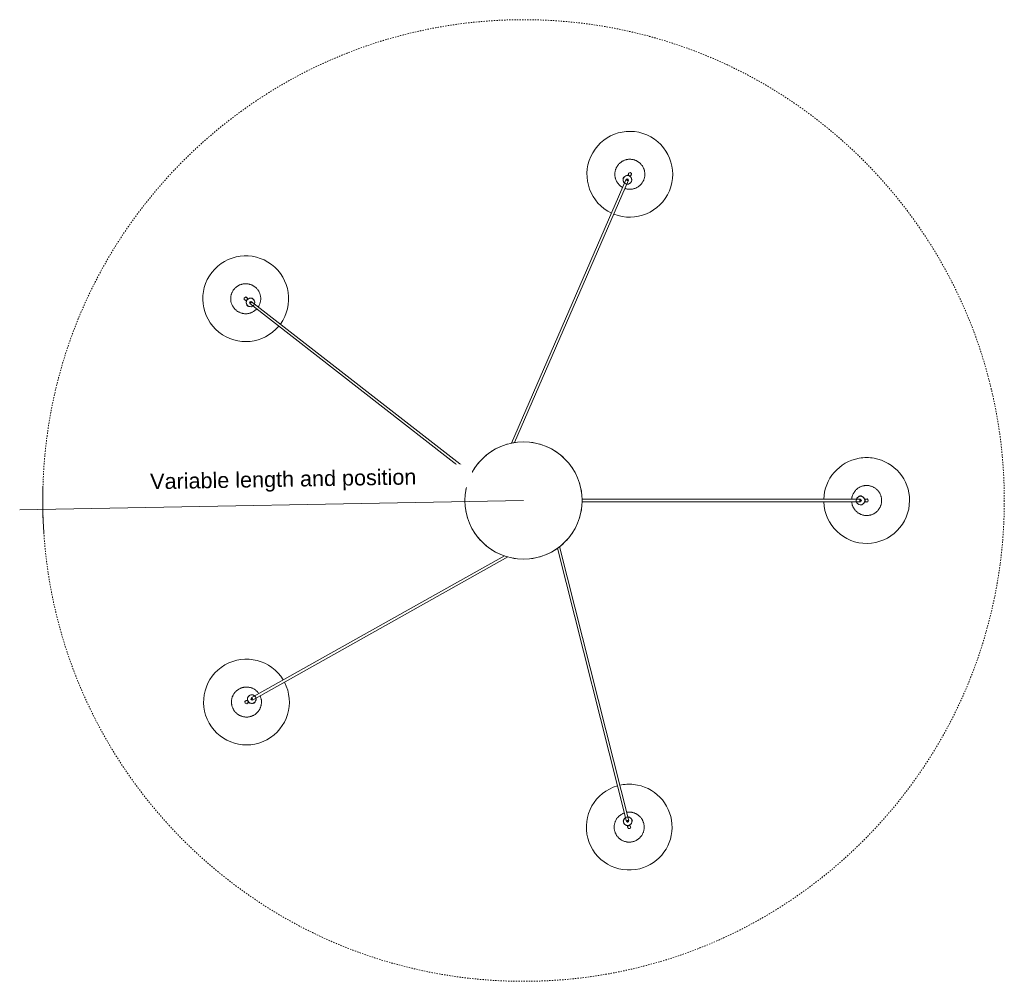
# Model space of a CAD drawing. Header units: millimetres. Extents: x 2834 to 10851, y -1001 to 7778.
# Tile 6 of 8: x 2834 to 5130, y 5473 to 7715. Entities that reach past the tile are written whole.
import ezdxf

# ---------------------------------------------------------------- set-up
doc = ezdxf.new("R2010")
doc.units = ezdxf.units.MM
doc.linetypes.add('Dash', pattern=[6, 3, -3])
doc.layers.add('A-ANNO-DIMS', color=7, linetype='Dash', lineweight=15, true_color=0xd2d2d2)
doc.layers.add('A-ANNO-DIMS-18', color=7, linetype='Continuous', lineweight=9)
doc.layers.add('E-LITE-EQPM', color=7, linetype='Continuous', lineweight=20)
doc.styles.add('Arial', font='arial.ttf', dxfattribs={"height": 36})
doc.dimstyles.new('Radial_-_3mm_Arial', dxfattribs={"dimscale": 304.8, "dimtxt": 36.729338, "dimasz": 0, "dimexe": 0.177165, "dimexo": 0, "dimgap": 0.103346, "dimtad": 1, "dimjust": 3, "dimdec": 0, "dimzin": 0, "dimdsep": 46, "dimtxsty": 'Arial', "dimblk1": 'NONE', "dimblk2": 'NONE', "dimsah": 1, "dimcen": 0.09, "dimdle": 0.177165, "dimadec": 0, "dimazin": 0, "dimtfac": 1, "dimtdec": 4, "dimtix": 1, "dimtmove": 0, "dimatfit": 2, "dimfxl": 1, "dimtvp": 1, "dimtfill": 1, "dimtolj": 1, "dimtzin": 0, "dimarcsym": 2})

# ---------------------------------------------------------------- blocks, each defined once
blk = doc.blocks.new('68593-5L_ 68594-5L KOMBO200 - 64314-44-5L SAMBA Black_ribbon beige pendant lamp ø450-5L-712902-Planta_PDF')
at = {"layer": 'E-LITE-EQPM'}
for p, q in [((-4.4, 794.7), (-3, 795.2)), ((-3, 795), (-3, 795.9)), ((-3, 136.5), (-3, 785.8)), ((3, 795.9), (3, 795)), ((3, 785.8), (3, 136.5)), ((9.5, 787.8), (10.7, 787.8)), ((10.7, 783.8), (9.5, 783.8)), ((10.7, 787.3), (9.6, 787.3)), ((10.7, 784.3), (9.6, 784.3)), ((10.7, 785.8), (10.7, 787.8)), ((10.7, 783.8), (10.7, 785.8)), ((4.4, 777), (3, 776.5)), ((-747.4, 252.5), (-747.1, 253.8)), ((-745.2, 253.3), (-747.1, 253.8)), ((-746.6, 253.6), (-746.9, 252.5)), ((-743.2, 252.8), (-745.2, 253.3)), ((-743.7, 252.9), (-744, 251.8)), ((-743.2, 252.8), (-743.5, 251.6)), ((-758.2, 248.5), (-758.3, 248.8)), ((-757.4, 242.2), (-758.3, 242.4)), ((-757.4, 240.7), (-757.6, 242.3)), ((-756.8, 248.2), (-756, 248)), ((-111.3, 78.9), (-748.5, 240)), ((-747.1, 245.8), (-107.6, 84.1)), ((-738.2, 245), (-738, 243.5)), ((748.9, 239.5), (133.5, -28.2)), ((135, -21), (746.5, 245)), ((741.3, 234.7), (740.3, 235.8)), ((750.1, 231.6), (749.6, 232.8)), ((750.6, 231.8), (750.1, 232.8)), ((750.1, 231.6), (751.9, 232.4)), ((751.9, 232.4), (753.8, 233.2)), ((753.3, 233), (752.9, 234)), ((753.3, 234.3), (753.8, 233.2)), ((754, 249.8), (755.1, 248.7)), ((754.9, 248.7), (755.7, 249)), ((758.1, 243.5), (757.3, 243.2)), ((759.4, 244.1), (759.6, 244)), ((-465.6, -632.2), (-131.5, -37)), ((-128.9, -44.6), (-460.4, -635.1)), ((459.4, -638.4), (58.5, -123.4)), ((63.9, -120.6), (464.1, -634.8)), ((-472.3, -628.4), (-473.3, -630.2)), ((-472.2, -630.8), (-473.3, -630.2)), ((-473.1, -629.7), (-472.1, -630.3)), ((-471.4, -626.7), (-472.3, -628.4)), ((-471.6, -627.1), (-470.6, -627.7)), ((-471.4, -626.7), (-470.2, -627.3)), ((-471.2, -642.2), (-471.4, -642.3)), ((-470.5, -641), (-470.1, -640.2)), ((-462.4, -623.8), (-461, -624.1)), ((452.1, -641.6), (453.1, -640.8)), ((452.1, -641.6), (453.3, -643.2)), ((452.4, -642), (453.3, -641.3)), ((452.9, -632.4), (453.7, -631.1)), ((469.8, -642), (470.3, -642.7)), ((470.7, -640.8), (469.9, -642.2)), ((-464.9, -643.2), (-465.3, -643.9)), ((-463.4, -643.5), (-465, -643.3)), ((453.3, -643.2), (454.5, -644.8)), ((454.2, -644.4), (455.1, -643.7)), ((455.5, -644), (454.5, -644.8)), ((465.6, -646.4), (465.1, -645.7)), ((466.5, -647.5), (466.5, -647.7))]:
    blk.add_line(p, q, dxfattribs=at)
at = {"layer": 'E-LITE-EQPM', "flags": 128}
for points in [[(-27.3, 821.9), (-26.4, 823), (-25.5, 824), (-24.5, 825), (-23.5, 826), (-22.4, 826.9), (-21.3, 827.8), (-20.2, 828.6), (-19, 829.4), (-17.9, 830.1), (-16.6, 830.8), (-15.4, 831.4), (-14.1, 832), (-12.8, 832.6), (-11.5, 833.1), (-10.2, 833.5), (-8.8, 833.9), (-7.5, 834.2), (-6.1, 834.5), (-4.7, 834.7), (-3.3, 834.8), (-1.9, 834.9), (-0.5, 835), (0.9, 835), (2.3, 834.9), (3.7, 834.8), (5, 834.6), (6.4, 834.4), (7.8, 834.1), (9.2, 833.8), (10.5, 833.4), (11.8, 832.9), (13.1, 832.4), (14.4, 831.9), (15.7, 831.3), (16.9, 830.6), (18.1, 829.9), (19.3, 829.2), (20.5, 828.4), (21.6, 827.5), (22.7, 826.7), (23.7, 825.7), (24.7, 824.8), (25.7, 823.8), (26.6, 822.7), (27.5, 821.6), (28.4, 820.5), (29.2, 819.4), (29.9, 818.2), (30.6, 817), (31.3, 815.7), (31.9, 814.5), (32.4, 813.2), (32.9, 811.9), (33.4, 810.5), (33.8, 809.2), (34.1, 807.8), (34.4, 806.5), (34.6, 805.1), (34.8, 803.7), (34.9, 802.3), (35, 800.9), (35, 799.5), (34.9, 798.1), (34.8, 796.7), (34.7, 795.3), (34.5, 793.9), (34.2, 792.6), (33.9, 791.2), (33.5, 789.9), (33.1, 788.5), (32.6, 787.2), (32, 785.9), (31.5, 784.7), (30.8, 783.4), (30.1, 782.2), (29.4, 781), (28.6, 779.8), (27.8, 778.7), (27.3, 778.1)], [(-3, 765.1), (-3.7, 765.2), (-5, 765.4), (-6.4, 765.6), (-7.8, 765.9), (-9.2, 766.2), (-10.5, 766.6), (-11.8, 767.1), (-13.1, 767.6), (-14.4, 768.1), (-15.7, 768.7), (-16.9, 769.4), (-18.1, 770.1), (-19.3, 770.8), (-20.5, 771.6), (-21.6, 772.5), (-22.7, 773.3), (-23.7, 774.3), (-24.7, 775.2), (-25.7, 776.2), (-26.6, 777.3), (-27.5, 778.4), (-28.4, 779.5), (-29.2, 780.6), (-29.9, 781.8), (-30.6, 783), (-31.3, 784.3), (-31.9, 785.5), (-32.4, 786.8), (-32.9, 788.1), (-33.4, 789.5), (-33.8, 790.8), (-34.1, 792.2), (-34.4, 793.5), (-34.6, 794.9), (-34.8, 796.3), (-34.9, 797.7), (-35, 799.1), (-35, 800.5), (-34.9, 801.9), (-34.8, 803.3), (-34.7, 804.7), (-34.5, 806.1), (-34.2, 807.4), (-33.9, 808.8), (-33.5, 810.1), (-33.1, 811.5), (-32.6, 812.8), (-32, 814.1), (-31.5, 815.3), (-30.8, 816.6), (-30.1, 817.8), (-29.4, 819), (-28.6, 820.2), (-27.8, 821.3), (-27.3, 821.9)], [(3.1, 797.5), (3.8, 801.3), (1, 803.9), (-2.7, 803), (-3.1, 802.5)], [(-9.8, 786.5), (-9.9, 788.8), (-8.8, 790.3)], [(-8.8, 781.2), (-9.7, 782.5), (-9.8, 785)], [(-8, 791.5), (-6.3, 794), (-5.1, 794.4)], [(-3.1, 802.5), (-3.8, 798.7), (-2.9, 797.9)], [(-3, 795.9), (-3, 799.4), (-3, 800)], [(3, 800), (3, 798.1), (3, 795.9)], [(3, 795.2), (6, 794.2), (8, 791.5)], [(8.8, 790.5), (9.7, 789.2), (9.8, 787.8)], [(9.8, 783.8), (9.9, 782.9), (8.8, 781.3)], [(-3, 776.5), (-6, 777.5), (-8, 780.2)], [(27.3, 778.1), (26.4, 777), (25.5, 776), (24.5, 775), (23.5, 774), (22.4, 773.1), (21.3, 772.2), (20.2, 771.4), (19, 770.6), (17.9, 769.9), (16.6, 769.2), (15.4, 768.6), (14.1, 768), (12.8, 767.4), (11.5, 766.9), (10.2, 766.5), (8.8, 766.1), (7.5, 765.8), (6.1, 765.5), (4.7, 765.3), (3.3, 765.2), (3, 765.1)], [(8, 780.2), (6.3, 777.7), (5.2, 777.3)], [(-789.4, 225.2), (-790.3, 226.4), (-791, 227.5), (-791.8, 228.7), (-792.4, 229.9), (-793.1, 231.2), (-793.6, 232.5), (-794.2, 233.8), (-794.7, 235.1), (-795.1, 236.4), (-795.4, 237.8), (-795.8, 239.1), (-796, 240.5), (-796.2, 241.9), (-796.4, 243.3), (-796.5, 244.7), (-796.5, 246.1), (-796.5, 247.5), (-796.4, 248.9), (-796.3, 250.3), (-796.1, 251.7), (-795.9, 253), (-795.6, 254.4), (-795.2, 255.8), (-794.8, 257.1), (-794.4, 258.4), (-793.9, 259.7), (-793.3, 261), (-792.7, 262.3), (-792, 263.5), (-791.3, 264.7), (-790.6, 265.9), (-789.7, 267), (-788.9, 268.1), (-788, 269.2), (-787.1, 270.3), (-786.1, 271.3), (-785.1, 272.2), (-784, 273.1), (-782.9, 274), (-781.8, 274.9), (-780.7, 275.6), (-779.5, 276.4), (-778.2, 277.1), (-777, 277.7), (-775.7, 278.3), (-774.4, 278.9), (-773.1, 279.4), (-771.8, 279.8), (-770.5, 280.2), (-769.1, 280.5), (-767.7, 280.8), (-766.3, 281), (-765, 281.2), (-763.6, 281.3), (-762.2, 281.3), (-760.8, 281.3), (-759.4, 281.3), (-758, 281.2), (-756.6, 281), (-755.2, 280.8), (-753.8, 280.5), (-752.5, 280.2), (-751.1, 279.8), (-749.8, 279.3), (-748.5, 278.8), (-747.2, 278.3), (-745.9, 277.7), (-744.7, 277), (-743.5, 276.3), (-742.3, 275.6), (-741.1, 274.8), (-740, 274), (-738.9, 273.1), (-737.9, 272.1), (-736.9, 271.2), (-735.9, 270.2), (-735, 269.1), (-734.1, 268.1), (-733.6, 267.5)], [(727.5, 236.7), (727.3, 237.4), (726.9, 238.7), (726.5, 240.1), (726.2, 241.4), (726, 242.8), (725.8, 244.2), (725.7, 245.6), (725.7, 247), (725.6, 248.4), (725.7, 249.8), (725.8, 251.2), (726, 252.6), (726.2, 254), (726.4, 255.3), (726.8, 256.7), (727.1, 258), (727.6, 259.4), (728.1, 260.7), (728.6, 262), (729.2, 263.2), (729.8, 264.5), (730.5, 265.7), (731.3, 266.9), (732, 268.1), (732.9, 269.2), (733.7, 270.3), (734.7, 271.3), (735.6, 272.4), (736.6, 273.3), (737.7, 274.3), (738.7, 275.2), (739.8, 276), (741, 276.8), (742.2, 277.6), (743.4, 278.3), (744.6, 279), (745.9, 279.6), (747.1, 280.2), (748.4, 280.7), (749.8, 281.1), (751.1, 281.6), (752.4, 281.9), (753.8, 282.2), (755.2, 282.5), (756.6, 282.6), (758, 282.8), (759.4, 282.9), (760.8, 282.9), (762.2, 282.8), (763.6, 282.8), (765, 282.6), (766.3, 282.4), (767.7, 282.2), (769.1, 281.8), (769.8, 281.7)], [(769.8, 281.7), (771.2, 281.3), (772.5, 280.8), (773.8, 280.3), (775.1, 279.8), (776.3, 279.2), (777.6, 278.5), (778.8, 277.8), (780, 277.1), (781.1, 276.3), (782.2, 275.4), (783.3, 274.5), (784.4, 273.6), (785.4, 272.6), (786.4, 271.6), (787.3, 270.6), (788.2, 269.5), (789, 268.4), (789.8, 267.2), (790.6, 266), (791.3, 264.8), (791.9, 263.6), (792.5, 262.3), (793.1, 261), (793.6, 259.7), (794, 258.4), (794.4, 257.1), (794.8, 255.7), (795, 254.3), (795.3, 253), (795.4, 251.6), (795.6, 250.2), (795.6, 248.8), (795.6, 247.4), (795.6, 246), (795.5, 244.6), (795.3, 243.2), (795.1, 241.8), (794.8, 240.4), (794.5, 239.1), (794.1, 237.7), (793.7, 236.4), (793.2, 235.1), (792.7, 233.8), (792.1, 232.5), (791.5, 231.3), (790.8, 230.1), (790, 228.9), (789.2, 227.7), (788.4, 226.6), (787.5, 225.5), (786.6, 224.4), (785.7, 223.4), (784.7, 222.4), (783.6, 221.5), (782.6, 220.6), (781.4, 219.7), (780.3, 218.9), (779.1, 218.2), (777.9, 217.4), (776.7, 216.8), (775.4, 216.2), (774.2, 215.6), (772.9, 215.1), (771.5, 214.6), (770.2, 214.2), (768.8, 213.9), (767.5, 213.6), (766.1, 213.3), (764.7, 213.1), (763.3, 213), (761.9, 212.9), (760.5, 212.9), (759.1, 212.9), (757.7, 213), (756.3, 213.1), (754.9, 213.3), (753.6, 213.6), (752.2, 213.9), (751.5, 214.1)], [(-750.2, 252.5), (-748.6, 253.1), (-747.3, 252.8)], [(-733.6, 267.5), (-732.8, 266.3), (-732, 265.2), (-731.3, 264), (-730.6, 262.7), (-730, 261.5), (-729.4, 260.2), (-728.9, 258.9), (-728.4, 257.6), (-728, 256.3), (-727.6, 254.9), (-727.3, 253.6), (-727, 252.2), (-726.8, 250.8), (-726.7, 249.4), (-726.6, 248), (-726.5, 246.6), (-726.5, 245.2), (-726.6, 243.8), (-726.7, 242.4), (-726.9, 241), (-727, 240.7)], [(-728.4, 234.9), (-728.7, 234.3), (-729.2, 233), (-729.7, 231.7), (-730.3, 230.4), (-731, 229.2), (-731.7, 228), (-732.5, 226.8), (-733.3, 225.7), (-734.1, 224.5), (-735, 223.5), (-736, 222.4), (-736.9, 221.4), (-738, 220.5), (-739, 219.5), (-740.1, 218.7), (-741.2, 217.8), (-742.4, 217), (-743.6, 216.3), (-744.8, 215.6), (-746, 215), (-747.3, 214.4), (-748.6, 213.8), (-749.9, 213.3), (-751.2, 212.9), (-752.6, 212.5), (-753.9, 212.2), (-755.3, 211.9), (-756.7, 211.7), (-758.1, 211.5), (-759.5, 211.4), (-760.9, 211.3), (-762.3, 211.3), (-763.7, 211.4), (-765.1, 211.5), (-766.5, 211.7), (-767.8, 211.9), (-769.2, 212.2), (-770.6, 212.5), (-771.9, 212.9), (-773.2, 213.4), (-774.5, 213.9), (-775.8, 214.4), (-777.1, 215), (-778.3, 215.7), (-779.6, 216.3), (-780.7, 217.1), (-781.9, 217.9), (-783, 218.7), (-784.1, 219.6), (-785.2, 220.5), (-786.2, 221.5), (-787.1, 222.5), (-788.1, 223.5), (-789, 224.6), (-789.4, 225.2)], [(-758.3, 248.8), (-761.8, 250.3), (-765, 248.3), (-765, 244.5), (-764.7, 243.9)], [(-764.7, 243.9), (-761.2, 242.4), (-760.2, 243)], [(-758.3, 242.4), (-761.7, 243.3), (-762.3, 243.4)], [(-760.8, 249.3), (-759, 248.8), (-756.8, 248.2)], [(-755.2, 236.5), (-757.2, 238.7), (-757.3, 240)], [(-756.1, 248), (-754.4, 250.7), (-751.3, 252)], [(-750.9, 233.5), (-753.1, 234), (-754.3, 235.4)], [(-745.4, 233.2), (-746.9, 232.6), (-749.4, 233.2)], [(-739.5, 237.7), (-741.1, 235), (-744.3, 233.7)], [(-743.4, 251.9), (-742.5, 251.7), (-741.3, 250.3)], [(-740.3, 249.2), (-738.4, 247), (-738.2, 245.9)], [(751.5, 214.1), (750.1, 214.5), (748.8, 214.9), (747.5, 215.4), (746.2, 216), (744.9, 216.6), (743.7, 217.3), (742.5, 218), (741.3, 218.7), (740.2, 219.5), (739, 220.3), (738, 221.2), (736.9, 222.2), (735.9, 223.1), (734.9, 224.1), (734, 225.2), (733.1, 226.3), (732.3, 227.4), (731.5, 228.5), (730.7, 229.7), (730, 230.9), (729.9, 231.2)], [(737.9, 241.3), (737.6, 244.4), (739.3, 247.3)], [(739.9, 248.4), (740.7, 249.8), (743, 250.9)], [(745.7, 232.6), (742.7, 233.2), (741.9, 234)], [(744.4, 251.5), (746.4, 252.4), (748.3, 252.1)], [(749.7, 232.4), (748.9, 232), (747, 232.4)], [(749.9, 251.8), (752.6, 251.3), (753.5, 250.3)], [(755.4, 236.1), (754.6, 234.6), (753.4, 234.1)], [(755.7, 249), (758.9, 250.4), (759.5, 250.6)], [(757.4, 243.3), (757.7, 240.1), (756, 237.1)], [(761.7, 251.7), (758, 250.9), (757.6, 249.8)], [(761.8, 245.1), (760.1, 244.4), (758.1, 243.5)], [(759.6, 244), (763.3, 244.9), (764.6, 248.5), (762.3, 251.5), (761.7, 251.7)], [(-456.8, -678.5), (-458.1, -679), (-459.4, -679.4), (-460.8, -679.8), (-462.1, -680.2), (-463.5, -680.4), (-464.9, -680.7), (-466.3, -680.8), (-467.7, -681), (-469.1, -681), (-470.5, -681), (-471.9, -681), (-473.3, -680.9), (-474.7, -680.7), (-476, -680.5), (-477.4, -680.2), (-478.8, -679.9), (-480.1, -679.5), (-481.4, -679.1), (-482.8, -678.6), (-484, -678), (-485.3, -677.4), (-486.6, -676.8), (-487.8, -676.1), (-489, -675.4), (-490.1, -674.6), (-491.3, -673.8), (-492.3, -672.9), (-493.4, -672), (-494.4, -671), (-495.4, -670), (-496.3, -669), (-497.2, -667.9), (-498.1, -666.8), (-498.9, -665.6), (-499.7, -664.5), (-500.4, -663.2), (-501, -662), (-501.6, -660.8), (-502.2, -659.5), (-502.7, -658.2), (-503.2, -656.9), (-503.6, -655.5), (-503.9, -654.2), (-504.2, -652.8), (-504.5, -651.4), (-504.7, -650), (-504.8, -648.6), (-504.9, -647.2), (-504.9, -645.8), (-504.9, -644.4), (-504.8, -643), (-504.6, -641.6), (-504.4, -640.3), (-504.2, -638.9), (-503.8, -637.5), (-503.5, -636.2), (-503.1, -634.8), (-502.6, -633.5), (-502.1, -632.2), (-501.5, -630.9), (-500.9, -629.7), (-500.2, -628.5), (-499.4, -627.3), (-498.7, -626.1), (-497.9, -625), (-497, -623.9), (-496.1, -622.8), (-495.1, -621.8), (-494.1, -620.8), (-493.1, -619.8), (-492, -618.9), (-490.9, -618.1), (-489.8, -617.2), (-488.6, -616.5), (-487.4, -615.7), (-486.2, -615.1), (-485, -614.4), (-483.7, -613.9), (-483, -613.6)], [(-483, -613.6), (-481.7, -613.1), (-480.4, -612.6), (-479, -612.2), (-477.7, -611.9), (-476.3, -611.6), (-474.9, -611.4), (-473.5, -611.2), (-472.1, -611.1), (-470.7, -611), (-469.3, -611), (-467.9, -611.1), (-466.5, -611.2), (-465.1, -611.3), (-463.8, -611.6), (-462.4, -611.8), (-461, -612.2), (-459.7, -612.5), (-458.3, -613), (-457, -613.5), (-455.7, -614), (-455.4, -614.2)], [(-450.2, -617.1), (-449.7, -617.5), (-448.5, -618.3), (-447.4, -619.2), (-446.4, -620.1), (-445.4, -621.1), (-444.4, -622.1), (-443.5, -623.1), (-442.6, -624.2), (-441.7, -625.3), (-440.9, -626.4), (-440.1, -627.6), (-439.4, -628.8), (-438.8, -630), (-438.1, -631.3), (-437.6, -632.6), (-437.1, -633.9), (-436.6, -635.2), (-436.2, -636.5), (-435.9, -637.9), (-435.6, -639.3), (-435.3, -640.6), (-435.1, -642), (-435, -643.4), (-434.9, -644.8), (-434.9, -646.2), (-434.9, -647.6), (-435, -649), (-435.2, -650.4), (-435.4, -651.8), (-435.6, -653.2), (-435.9, -654.5), (-436.3, -655.9), (-436.7, -657.2), (-437.2, -658.5), (-437.7, -659.8), (-438.3, -661.1), (-438.9, -662.4), (-439.6, -663.6), (-440.3, -664.8), (-441.1, -665.9), (-441.9, -667.1), (-442.8, -668.2), (-443.7, -669.2), (-444.7, -670.3), (-445.6, -671.3), (-446.7, -672.2), (-447.7, -673.1), (-448.8, -674), (-450, -674.8), (-451.1, -675.6), (-452.3, -676.3), (-453.6, -677), (-454.8, -677.6), (-456.1, -678.2), (-456.8, -678.5)], [(451.4, -618.4), (452, -618.1), (453.2, -617.3), (454.4, -616.7), (455.7, -616.1), (457, -615.5), (458.3, -615), (459.6, -614.5), (460.9, -614.1), (462.3, -613.8), (463.6, -613.5), (465, -613.2), (466.4, -613), (467.8, -612.9), (469.2, -612.8), (470.6, -612.8), (472, -612.8), (473.4, -612.9), (474.8, -613), (476.2, -613.2), (477.5, -613.5), (478.9, -613.8), (480.3, -614.2), (481.6, -614.6), (482.9, -615.1), (484.2, -615.6), (485.5, -616.2), (486.7, -616.8), (488, -617.5), (489.2, -618.2), (490.3, -619), (491.5, -619.8), (492.6, -620.6), (493.6, -621.5), (494.7, -622.5), (495.7, -623.5), (496.6, -624.5), (497.5, -625.6), (498.4, -626.7), (499.2, -627.8), (500, -629), (500.7, -630.2), (501.4, -631.4), (502, -632.6), (502.6, -633.9), (503.1, -635.2), (503.6, -636.5), (504, -637.9), (504.4, -639.2), (504.7, -640.6), (505, -641.9), (505.2, -643.3), (505.3, -644.7), (505.4, -646.1), (505.5, -647.5), (505.5, -648.3)], [(-471.4, -642.3), (-473.8, -645.3), (-472.7, -648.9), (-469, -649.9), (-468.4, -649.7)], [(-472.9, -633.5), (-473.1, -631.8), (-472.5, -630.6)], [(-470.1, -640.4), (-472.3, -638.1), (-472.7, -634.7)], [(-472.5, -644.6), (-471.6, -642.9), (-470.5, -641)], [(-470.6, -627.1), (-470.1, -626.3), (-468.4, -625.5)], [(-467.2, -624.8), (-464.5, -623.5), (-463.4, -623.7)], [(-458.8, -642.5), (-461.4, -643.9), (-462.7, -643.6)], [(-454.7, -639.1), (-455.8, -641.1), (-457.5, -641.9)], [(-455.8, -627), (-453.7, -629.3), (-453.2, -632.7)], [(-453.1, -633.9), (-452.8, -635.5), (-454, -637.8)], [(435.5, -647.3), (435.5, -645.9), (435.6, -644.5), (435.8, -643.1), (436, -641.7), (436.3, -640.3), (436.6, -639), (437, -637.6), (437.4, -636.3), (437.9, -635), (438.4, -633.7), (439, -632.4), (439.7, -631.2), (440.3, -630), (441.1, -628.8), (441.9, -627.6), (442.7, -626.5), (443.6, -625.4), (444.5, -624.3), (445.4, -623.3), (446.4, -622.3), (446.7, -622.1)], [(452, -637.1), (451.8, -634.1), (452.4, -633.1)], [(452.8, -641), (452.2, -640.4), (452.1, -638.5)], [(458.4, -627.4), (461.3, -626.3), (464.6, -627.2)], [(465.8, -627.6), (467.4, -628), (469, -630)], [(469.9, -631.1), (471.4, -632.9), (471.5, -634.8)], [(470.3, -642.7), (472.5, -645.5), (472.8, -645.9)], [(471.6, -636.2), (471.8, -639.1), (471.1, -640.1)], [(-468.4, -649.7), (-466, -646.8), (-466.3, -645.7)], [(-465.3, -643.9), (-467, -647), (-467.3, -647.5)], [(505.5, -648.3), (505.4, -649.7), (505.3, -651.1), (505.2, -652.5), (504.9, -653.8), (504.7, -655.2), (504.3, -656.6), (504, -657.9), (503.5, -659.3), (503, -660.6), (502.5, -661.9), (501.9, -663.1), (501.3, -664.4), (500.6, -665.6), (499.9, -666.8), (499.1, -667.9), (498.2, -669.1), (497.4, -670.2), (496.5, -671.2), (495.5, -672.2), (494.5, -673.2), (493.5, -674.2), (492.4, -675.1), (491.3, -675.9), (490.1, -676.7), (489, -677.5), (487.8, -678.2), (486.5, -678.9), (485.3, -679.5), (484, -680.1), (482.7, -680.6), (481.4, -681), (480, -681.4), (478.7, -681.8), (477.3, -682.1), (475.9, -682.3), (474.5, -682.5), (473.1, -682.7), (471.8, -682.8), (470.4, -682.8), (469, -682.7), (467.6, -682.7), (466.2, -682.5), (464.8, -682.3), (463.4, -682.1), (462, -681.7), (460.7, -681.4), (459.3, -681), (458, -680.5), (456.7, -680), (455.5, -679.4), (454.2, -678.8), (453, -678.1), (451.8, -677.4), (450.6, -676.6), (449.5, -675.8), (448.4, -674.9), (447.3, -674), (446.3, -673.1), (445.3, -672.1), (444.3, -671), (443.4, -670), (442.6, -668.9), (441.7, -667.8), (441, -666.6), (440.2, -665.4), (439.5, -664.2), (438.9, -662.9), (438.3, -661.6), (437.8, -660.3), (437.3, -659), (436.9, -657.7), (436.5, -656.3), (436.2, -655), (436, -653.6), (435.8, -652.2), (435.6, -650.8), (435.5, -649.4), (435.5, -648), (435.5, -647.3)], [(457.7, -645.7), (456.1, -645.2), (455.3, -644.2)], [(465.2, -645.8), (462.2, -646.9), (458.9, -646)], [(468.1, -649.6), (467, -648.2), (465.6, -646.4)], [(466.5, -647.7), (468.2, -651.1), (472, -651.5), (474.4, -648.5), (474.5, -647.8)], [(474.5, -647.8), (472.7, -644.5), (471.5, -644.3)]]:
    blk.add_lwpolyline(points, dxfattribs=at)
at = {"layer": 'E-LITE-EQPM'}
for centre, radius, start, end in [((0, 800), 100, 90.0002, 268.2233), ((0, 800), 100, 10.0002, 90.0002), ((0, 800), 100, 350.0125, 9.9872), ((0, 785.8), 10, 90, 270), ((0, 785.8), 10.3, 210, 212.0576), ((0, 800), 3, 165, 180), ((0, 800), 3, 180, 191.588), ((0, 785.8), 2, 90, 270), ((0, 785.8), 2, 90, 270), ((0, 785.8), 10, 270, 90), ((0, 785.8), 2, 270, 90), ((0, 785.8), 2, 270, 90), ((0, 800), 3, 0, 15), ((0, 800), 3, 348.4123, 0), ((0, 800), 100, 271.7769, 350.0002), ((0, 785.8), 10.3, 30, 32.0576), ((-761.5, 246.4), 100, 5.8143, 165.8143), ((760.6, 247.8), 100, 23.5092, 201.751), ((760.6, 247.8), 100, 205.1988, 23.5092), ((-761.5, 246.4), 100, 165.8143, 344.0688), ((-747.8, 242.9), 10, 345.8143, 165.8143), ((-747.8, 242.9), 10.3, 105.8143, 107.8718), ((-761.5, 246.4), 100, 347.5165, 5.8002), ((-761.5, 246.3), 3, 240.8143, 255.8143), ((-761.5, 246.3), 3, 255.8143, 267.3509), ((-761.5, 246.3), 3, 75.8143, 90.8143), ((-761.5, 246.3), 3, 64.1717, 75.8143), ((-747.8, 242.9), 10, 165.8143, 345.8143), ((-747.8, 242.9), 2, 165.8143, 345.8143), ((-747.8, 242.9), 2, 165.8143, 345.8143), ((-747.8, 242.9), 2, 345.8143, 165.8143), ((-747.8, 242.9), 2, 345.8143, 165.8143), ((-747.8, 242.9), 10.3, 285.8143, 287.8718), ((747.7, 242.2), 10, 23.5093, 203.5093), ((747.7, 242.2), 10, 203.5093, 23.5093), ((747.7, 242.2), 10.3, 143.5093, 145.5669), ((747.7, 242.2), 2, 23.5093, 203.5093), ((747.7, 242.2), 2, 23.5093, 203.5093), ((747.7, 242.2), 2, 203.5093, 23.5093), ((747.7, 242.2), 2, 203.5093, 23.5093), ((747.7, 242.2), 10.3, 323.5093, 325.5669), ((760.7, 247.9), 3, 113.5093, 125.1943), ((760.7, 247.9), 3, 98.5093, 113.5093), ((760.7, 247.9), 3, 282.0081, 293.5093), ((760.7, 247.9), 3, 293.5093, 308.5093), ((0, 0), 136.7, 121.4387, 124.9273), ((0, 0), 136.7, 113.5273, 116.9461), ((0, 0), 136.7, 105.7108, 108.9297), ((0, 0), 136.7, 97.808, 100.6585), ((0, 0), 136.7, 79.3415, 82.192), ((0, 0), 136.7, 71.0703, 74.2892), ((0, 0), 136.7, 63.0539, 66.4727), ((0, 0), 136.7, 55.0727, 58.4961), ((0, 0), 136.7, 137.201, 140.7285), ((0, 0), 136.7, 129.2715, 132.799), ((0, 0), 136.7, 47.201, 50.7285), ((0, 0), 136.7, 39.2715, 42.799), ((0, 0), 136.7, 145.0727, 148.5613), ((0, 0), 136.7, 31.4387, 34.9273), ((0, 0), 136.7, 153.0539, 156.4727), ((0, 0), 136.7, 23.5273, 26.9461), ((0, 0), 136.7, 169.4741, 172.16), ((0, 0), 136.7, 161.0703, 164.2892), ((0, 0), 136.7, 15.7108, 18.9297), ((0, 0), 136.7, 7.84, 10.5259), ((0, 0), 136.7, 187.84, 190.5259), ((0, 0), 136.7, 349.4741, 352.16), ((0, 0), 136.7, 195.7108, 198.9297), ((0, 0), 136.7, 341.0703, 344.2892), ((0, 0), 136.7, 203.5273, 206.9461), ((0, 0), 136.7, 333.0539, 336.4727), ((0, 0), 136.7, 211.4387, 214.9273), ((0, 0), 136.7, 219.2715, 222.799), ((0, 0), 136.7, 317.201, 320.7285), ((0, 0), 136.7, 325.0727, 328.5613), ((0, 0), 136.7, 227.201, 230.7285), ((0, 0), 136.7, 235.0727, 238.5613), ((0, 0), 136.7, 301.5039, 304.9273), ((0, 0), 136.7, 309.2715, 312.799), ((0, 0), 136.7, 243.0539, 246.4727), ((0, 0), 136.7, 251.0703, 254.2892), ((0, 0), 136.7, 259.3415, 262.192), ((0, 0), 136.7, 277.808, 280.6585), ((0, 0), 136.7, 285.7108, 288.9297), ((0, 0), 136.7, 293.5273, 296.9461), ((-469.9, -646), 100, 62.3772, 240.6948), ((470.5, -647.8), 100, 307.8945, 126.1612), ((-469.9, -646), 100, 240.6948, 58.9293), ((470.5, -647.8), 100, 129.6089, 307.8945), ((-463, -633.7), 10.3, 180.6948, 182.7524), ((-463, -633.7), 10, 60.6948, 240.6948), ((-463, -633.7), 10, 240.6948, 60.6948), ((-463, -633.7), 2, 60.6948, 240.6948), ((-463, -633.7), 2, 60.6948, 240.6948), ((-463, -633.7), 2, 240.6948, 60.6948), ((-463, -633.7), 2, 240.6948, 60.6948), ((-463, -633.7), 10.3, 0.6948, 2.7524), ((461.8, -636.6), 10, 127.8947, 307.8947), ((461.8, -636.6), 10, 307.8947, 127.8947), ((461.8, -636.6), 2, 127.8947, 307.8947), ((461.8, -636.6), 2, 127.8947, 217.8947), ((461.8, -636.6), 2, 223.1895, 307.8947), ((461.8, -636.6), 2, 307.8947, 127.8947), ((461.8, -636.6), 2, 307.8947, 127.8947), ((461.8, -636.6), 10.3, 67.8947, 69.9523), ((-469.9, -646), 3, 150.6948, 165.6948), ((-469.9, -646), 3, 138.9798, 150.6948), ((-469.9, -646), 3, 315.6948, 330.6948), ((-469.9, -646), 3, 330.6948, 342.173), ((461.8, -636.6), 10.3, 247.8947, 249.9523), ((470.5, -647.8), 3, 208.1545, 217.8947), ((470.5, -647.8), 3, 217.8947, 232.8947), ((470.5, -647.8), 3, 37.8947, 49.2519), ((470.5, -647.8), 3, 22.8947, 37.8947)]:
    blk.add_arc(centre, radius, start, end, dxfattribs=at)
for centre, major_axis, ratio, start_param, end_param in [((0, 785.8), (-3, 0), 0.038955, 0.840153, 1.570796), ((0, 785.8), (3, 0), 0.038955, 4.712389, 5.443033), ((-747.8, 242.9), (0.74, 2.91), 0.038374, 3.981673, 4.712389), ((-747.8, 242.9), (0.74, 2.91), 0.038374, 4.712389, 5.443104), ((747.7, 242.2), (-1.2, 2.75), 0.037699, 0.839997, 1.570796), ((747.7, 242.2), (-1.2, 2.75), 0.037699, 1.570796, 2.301595), ((-463, -633.7), (-2.62, 1.47), 0.036995, 4.712389, 5.443275), ((-463, -633.7), (-2.62, 1.47), 0.036995, 3.981503, 4.712389), ((461.8, -636.6), (2.37, 1.84), 0.038779, 1.570796, 2.187055), ((461.8, -636.6), (2.37, 1.84), 0.038779, 0.840131, 1.570796)]:
    blk.add_ellipse(centre, major_axis=major_axis, ratio=ratio, start_param=start_param, end_param=end_param, dxfattribs=at)
for points, knots in [([(-4.4, 794.8), (-4.4, 794.8), (-4.3, 794.9), (-3.8, 795.1), (-3.2, 795.3), (-2.7, 795.5)], [0, 0, 0, 0, 0.1428571, 0.2857143, 0.5714286, 0.5714286, 0.5714286, 0.5714286]), ([(0, 796.3), (-0.5, 796.3), (-1.6, 796.3), (-2.6, 796.2), (-3, 796), (-3, 795.9), (-3, 795.8)], [-1, -1, -1, -1, -0.8333333, -0.6666667, -0.5555556, -0.4444444, -0.4444444, -0.4444444, -0.4444444]), ([(0, 796.3), (0.4, 796.3), (1.1, 796.3), (2, 796.2), (2.7, 796.1), (3, 796), (3, 795.9), (3, 795.8), (3, 795.8)], [0, 0, 0, 0, 0.1111111, 0.2222222, 0.3333333, 0.4444444, 0.5138889, 0.5555556, 0.5555556, 0.5555556, 0.5555556]), ([(2.7, 795.5), (3, 795.4), (3.4, 795.3), (3.8, 795.1), (4, 795), (4.1, 795), (4.2, 794.9), (4.3, 794.9), (4.4, 794.8), (4.4, 794.8)], [0.4285714, 0.4285714, 0.4285714, 0.4285714, 0.5714286, 0.6785714, 0.7321429, 0.7857143, 0.8392857, 0.8928571, 1, 1, 1, 1]), ([(9.8, 787.8), (9.8, 787.8), (9.8, 787.8), (9.8, 787.7), (9.9, 787.6), (9.9, 787.4), (9.9, 787.1), (10, 786.8), (10, 786.5), (10, 786.2), (10, 785.9), (10, 785.8)], [0, 0, 0, 0, 0.0555556, 0.1111111, 0.1666667, 0.2222222, 0.2777778, 0.3333333, 0.3888889, 0.4444444, 0.5138889, 0.5138889, 0.5138889, 0.5138889]), ([(10, 785.8), (10, 785.7), (10, 785.5), (10, 785.3), (10, 784.9), (9.9, 784.5), (9.9, 784.2), (9.8, 783.9), (9.8, 783.8), (9.8, 783.8)], [0.5138889, 0.5138889, 0.5138889, 0.5138889, 0.5486111, 0.5833333, 0.6527778, 0.7222222, 0.7916667, 0.8611111, 1, 1, 1, 1]), ([(-2.7, 776.2), (-3, 776.3), (-3.4, 776.4), (-3.8, 776.6), (-4, 776.7), (-4.1, 776.7), (-4.2, 776.8), (-4.3, 776.8), (-4.4, 776.8), (-4.4, 776.8)], [0.4285714, 0.4285714, 0.4285714, 0.4285714, 0.5714286, 0.6785714, 0.7321429, 0.7857143, 0.8392857, 0.8928571, 1, 1, 1, 1]), ([(4.4, 776.8), (4.4, 776.8), (4.3, 776.8), (3.8, 776.6), (3.2, 776.3), (2.6, 776.2), (2.5, 776.2)], [0, 0, 0, 0, 0.1428571, 0.2857143, 0.5714286, 0.6099727, 0.6099727, 0.6099727, 0.6099727]), ([(-747.3, 252.9), (-747.3, 252.9), (-747.3, 252.9), (-747.2, 252.9), (-747.1, 252.8), (-746.9, 252.8), (-746.6, 252.8), (-746.3, 252.8), (-746, 252.7), (-745.7, 252.6), (-745.4, 252.6), (-745.3, 252.5)], [0, 0, 0, 0, 0.0555556, 0.1111111, 0.1666667, 0.2222222, 0.2777778, 0.3333333, 0.3888889, 0.4444444, 0.5138889, 0.5138889, 0.5138889, 0.5138889]), ([(-745.3, 252.5), (-745.2, 252.5), (-745, 252.5), (-744.8, 252.4), (-744.4, 252.3), (-744.1, 252.2), (-743.8, 252.1), (-743.5, 251.9), (-743.5, 251.9), (-743.5, 251.9)], [0.5138889, 0.5138889, 0.5138889, 0.5138889, 0.5486111, 0.5833333, 0.6527778, 0.7222222, 0.7916667, 0.8611111, 1, 1, 1, 1]), ([(-758, 245.4), (-758.1, 244.9), (-758.3, 243.9), (-758.4, 242.9), (-758.4, 242.4), (-758.2, 242.4), (-758.2, 242.4)], [-1, -1, -1, -1, -0.8333333, -0.6666667, -0.5555556, -0.4444444, -0.4444444, -0.4444444, -0.4444444]), ([(-758, 245.4), (-757.9, 245.8), (-757.7, 246.5), (-757.4, 247.3), (-757.1, 248), (-756.9, 248.2), (-756.8, 248.3), (-756.7, 248.2), (-756.7, 248.2)], [0, 0, 0, 0, 0.1111111, 0.2222222, 0.3333333, 0.4444444, 0.5138889, 0.5555556, 0.5555556, 0.5555556, 0.5555556]), ([(-757.6, 240.9), (-757.6, 240.9), (-757.6, 240.9), (-757.7, 241.4), (-757.8, 241.9), (-757.8, 242.3)], [0, 0, 0, 0, 0.1428571, 0.2857143, 0.5242813, 0.5242813, 0.5242813, 0.5242813]), ([(-756.5, 247.9), (-756.3, 248.1), (-756.1, 248.5), (-755.9, 248.8), (-755.7, 249), (-755.6, 249.1), (-755.5, 249.2), (-755.5, 249.3), (-755.5, 249.3), (-755.5, 249.3)], [0.4285714, 0.4285714, 0.4285714, 0.4285714, 0.5714286, 0.6785714, 0.7321429, 0.7857143, 0.8392857, 0.8928571, 1, 1, 1, 1]), ([(-739.1, 237.9), (-739.3, 237.6), (-739.5, 237.3), (-739.7, 237), (-739.9, 236.8), (-740, 236.6), (-740, 236.6), (-740.1, 236.5), (-740.1, 236.4), (-740.1, 236.4)], [0.4285714, 0.4285714, 0.4285714, 0.4285714, 0.5714286, 0.6785714, 0.7321429, 0.7857143, 0.8392857, 0.8928571, 1, 1, 1, 1]), ([(-738, 244.9), (-738, 244.9), (-738, 244.8), (-737.9, 244.3), (-737.8, 243.6), (-737.8, 243), (-737.8, 242.9)], [0, 0, 0, 0, 0.1428571, 0.2857143, 0.5714286, 0.6085, 0.6085, 0.6085, 0.6085]), ([(737.7, 240.9), (737.7, 241.1), (737.7, 241.6), (737.7, 242), (737.7, 242.2), (737.7, 242.4), (737.7, 242.5), (737.7, 242.6), (737.7, 242.6), (737.7, 242.6)], [0.4285714, 0.4285714, 0.4285714, 0.4285714, 0.5714286, 0.6785714, 0.7321429, 0.7857143, 0.8392857, 0.8928571, 1, 1, 1, 1]), ([(741.1, 234.6), (741.1, 234.6), (741.1, 234.7), (740.7, 235), (740.3, 235.5), (739.9, 235.9)], [0, 0, 0, 0, 0.1428571, 0.2857143, 0.5714286, 0.5714286, 0.5714286, 0.5714286]), ([(751.6, 233), (751.5, 233), (751.4, 232.9), (751.1, 232.8), (750.8, 232.7), (750.4, 232.6), (750.1, 232.5), (749.8, 232.5), (749.7, 232.4), (749.7, 232.4)], [0.5138889, 0.5138889, 0.5138889, 0.5138889, 0.5486111, 0.5833333, 0.6527778, 0.7222222, 0.7916667, 0.8611111, 1, 1, 1, 1]), ([(753.4, 234), (753.4, 234), (753.4, 234), (753.3, 234), (753.2, 233.9), (753, 233.8), (752.8, 233.7), (752.6, 233.5), (752.3, 233.4), (751.9, 233.2), (751.7, 233.1), (751.6, 233)], [0, 0, 0, 0, 0.0555556, 0.1111111, 0.1666667, 0.2222222, 0.2777778, 0.3333333, 0.3888889, 0.4444444, 0.5138889, 0.5138889, 0.5138889, 0.5138889]), ([(754.2, 249.8), (754.2, 249.8), (754.2, 249.8), (754.6, 249.4), (755.1, 249), (755.4, 248.6)], [0, 0, 0, 0, 0.1428571, 0.2857143, 0.5714286, 0.5714286, 0.5714286, 0.5714286]), ([(757.3, 246.4), (757.1, 246.9), (756.6, 247.9), (756.1, 248.7), (755.7, 249), (755.6, 249), (755.6, 248.9)], [-1, -1, -1, -1, -0.8333333, -0.6666667, -0.5555556, -0.4444444, -0.4444444, -0.4444444, -0.4444444]), ([(757.3, 246.4), (757.4, 246.1), (757.7, 245.4), (758, 244.6), (758.2, 243.9), (758.2, 243.6), (758.1, 243.5), (758, 243.5), (758, 243.5)], [0, 0, 0, 0, 0.1111111, 0.2222222, 0.3333333, 0.4444444, 0.5138889, 0.5555556, 0.5555556, 0.5555556, 0.5555556]), ([(757.6, 243.3), (757.6, 243.2), (757.6, 242.8), (757.7, 242.5), (757.7, 242.2), (757.7, 242.1), (757.7, 242), (757.7, 241.9), (757.7, 241.8), (757.7, 241.8)], [0.475714, 0.475714, 0.475714, 0.475714, 0.5714286, 0.6785714, 0.7321429, 0.7857143, 0.8392857, 0.8928571, 1, 1, 1, 1]), ([(-472.5, -630.6), (-472.5, -630.6), (-472.5, -630.6), (-472.5, -630.5), (-472.4, -630.4), (-472.3, -630.2), (-472.3, -630), (-472.1, -629.7), (-472, -629.4), (-471.8, -629.1), (-471.7, -628.8), (-471.6, -628.7)], [0, 0, 0, 0, 0.0555556, 0.1111111, 0.1666667, 0.2222222, 0.2777778, 0.3333333, 0.3888889, 0.4444444, 0.5138889, 0.5138889, 0.5138889, 0.5138889]), ([(-471.6, -628.7), (-471.6, -628.6), (-471.5, -628.5), (-471.4, -628.3), (-471.2, -628), (-471, -627.7), (-470.8, -627.5), (-470.6, -627.2), (-470.5, -627.1), (-470.5, -627.1)], [0.5138889, 0.5138889, 0.5138889, 0.5138889, 0.5486111, 0.5833333, 0.6527778, 0.7222222, 0.7916667, 0.8611111, 1, 1, 1, 1]), ([(-470.1, -640.7), (-470.2, -640.6), (-470.5, -640.2), (-470.8, -639.9), (-470.9, -639.7), (-471, -639.6), (-471.1, -639.5), (-471.2, -639.4), (-471.2, -639.4), (-471.2, -639.4)], [0.4285714, 0.4285714, 0.4285714, 0.4285714, 0.5714286, 0.6785714, 0.7321429, 0.7857143, 0.8392857, 0.8928571, 1, 1, 1, 1]), ([(-468.1, -642.8), (-468.4, -642.7), (-469, -642.3), (-469.8, -641.8), (-470.3, -641.3), (-470.5, -641.1), (-470.5, -641), (-470.4, -640.9), (-470.4, -640.9)], [0, 0, 0, 0, 0.1111111, 0.2222222, 0.3333333, 0.4444444, 0.5138889, 0.5555556, 0.5555556, 0.5555556, 0.5555556]), ([(-462.4, -623.7), (-462.4, -623.7), (-462.3, -623.7), (-461.8, -623.7), (-461.1, -623.8), (-460.6, -624)], [0, 0, 0, 0, 0.1428571, 0.2857143, 0.5714286, 0.5714286, 0.5714286, 0.5714286]), ([(-455.9, -626.6), (-455.7, -626.8), (-455.4, -627.1), (-455.2, -627.4), (-455, -627.6), (-454.9, -627.7), (-454.8, -627.8), (-454.8, -627.9), (-454.8, -628), (-454.8, -628)], [0.4285714, 0.4285714, 0.4285714, 0.4285714, 0.5714286, 0.6785714, 0.7321429, 0.7857143, 0.8392857, 0.8928571, 1, 1, 1, 1]), ([(452.8, -632.2), (452.8, -632.2), (452.8, -632.1), (453.1, -631.7), (453.4, -631.1), (453.7, -630.7)], [0, 0, 0, 0, 0.1428571, 0.2857143, 0.5714286, 0.5714286, 0.5714286, 0.5714286]), ([(453.8, -642.7), (453.8, -642.6), (453.7, -642.5), (453.5, -642.3), (453.3, -642), (453.2, -641.7), (453, -641.4), (452.9, -641.1), (452.8, -641.1), (452.8, -641)], [0.5138889, 0.5138889, 0.5138889, 0.5138889, 0.5486111, 0.5833333, 0.6527778, 0.7222222, 0.7916667, 0.8611111, 1, 1, 1, 1]), ([(455.3, -644.2), (455.3, -644.2), (455.3, -644.2), (455.2, -644.1), (455.1, -644), (454.9, -643.9), (454.7, -643.7), (454.5, -643.5), (454.3, -643.3), (454.1, -643), (453.9, -642.8), (453.8, -642.7)], [0, 0, 0, 0, 0.0555556, 0.1111111, 0.1666667, 0.2222222, 0.2777778, 0.3333333, 0.3888889, 0.4444444, 0.5138889, 0.5138889, 0.5138889, 0.5138889]), ([(458, -627.3), (458.3, -627.2), (458.7, -627.1), (459, -627), (459.3, -626.9), (459.4, -626.9), (459.5, -626.9), (459.6, -626.8), (459.7, -626.8), (459.7, -626.8)], [0.4285714, 0.4285714, 0.4285714, 0.4285714, 0.5714286, 0.6785714, 0.7321429, 0.7857143, 0.8392857, 0.8928571, 1, 1, 1, 1]), ([(468.2, -644.9), (468.6, -644.6), (469.4, -643.9), (470.2, -643.1), (470.4, -642.7), (470.3, -642.7), (470.2, -642.6)], [-1, -1, -1, -1, -0.8333333, -0.6666667, -0.5555556, -0.4444444, -0.4444444, -0.4444444, -0.4444444]), ([(470.7, -641), (470.7, -641), (470.7, -641.1), (470.5, -641.5), (470.1, -642.1), (469.8, -642.5)], [0, 0, 0, 0, 0.1428571, 0.2857143, 0.5714286, 0.5714286, 0.5714286, 0.5714286]), ([(-468.1, -642.8), (-467.6, -643.1), (-466.7, -643.6), (-465.7, -643.9), (-465.3, -644), (-465.2, -643.9), (-465.3, -643.8)], [-1, -1, -1, -1, -0.8333333, -0.6666667, -0.5555556, -0.4444444, -0.4444444, -0.4444444, -0.4444444]), ([(-463.6, -643.7), (-463.6, -643.7), (-463.7, -643.7), (-464.1, -643.6), (-464.8, -643.5), (-465.3, -643.4)], [0, 0, 0, 0, 0.1428571, 0.2857143, 0.5714286, 0.5714286, 0.5714286, 0.5714286]), ([(465.3, -646), (465.1, -646), (464.8, -646.1), (464.5, -646.2), (464.3, -646.3), (464.1, -646.3), (464, -646.4), (463.9, -646.4), (463.9, -646.4), (463.9, -646.4)], [0.475714, 0.475714, 0.475714, 0.475714, 0.5714286, 0.6785714, 0.7321429, 0.7857143, 0.8392857, 0.8928571, 1, 1, 1, 1]), ([(468.2, -644.9), (467.9, -645.1), (467.4, -645.5), (466.6, -646), (466, -646.4), (465.7, -646.4), (465.6, -646.4), (465.6, -646.3), (465.6, -646.3)], [0, 0, 0, 0, 0.1111111, 0.2222222, 0.3333333, 0.4444444, 0.5138889, 0.5555556, 0.5555556, 0.5555556, 0.5555556])]:
    blk.add_open_spline(points, degree=3, knots=knots, dxfattribs=at)
blk = doc.blocks.new('DIMBLOCK1-Planta_PDF')
at = {"layer": 'A-ANNO-DIMS-18', "color": 8, "true_color": 0x808080, "transparency": 16777216}
blk.add_line((4009.2, 6594.1), (2834.4, 6572.5), dxfattribs=at)
blk.add_arc((4009.2, 6594.1), 1121, 178.2948, 183.8148, dxfattribs=at)
at = {"layer": 'A-ANNO-DIMS-18', "color": 0, "transparency": 16777216, "insert": (3138.3, 6656.3), "char_height": 36, "width": 741.82, "attachment_point": 1, "rotation": 1.0548, "line_spacing_factor": 0.941778, "style": 'Arial', "bg_fill": 3, "box_fill_scale": 1.25, "bg_fill_color": 256, "bg_fill_true_color": 13158600, "bg_fill_transparency": 0}
blk.add_mtext('Variable length and position', dxfattribs=at)
blk = doc.blocks.new('_None')

msp = doc.modelspace()

# ---------------------------------------------------------------- linework, layer by layer
at = {"layer": 'A-ANNO-DIMS', "color": 7, "true_color": 0xf0f0f0}
msp.add_circle((4009.2, 6594.1), 1121, dxfattribs=at)
at = {"layer": 'E-LITE-EQPM'}
for start, end in [(90, 270), (270, 90)]:
    msp.add_arc((4009.2, 6594.1), 136.7, start, end, dxfattribs=at)

# ---------------------------------------------------------------- block references
at = {"layer": 'E-LITE-EQPM', "extrusion": (0, 0, -1), "rotation": 89.9999949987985}
msp.add_blockref('68593-5L_ 68594-5L KOMBO200 - 64314-44-5L SAMBA Black_ribbon beige pendant lamp ø450-5L-712902-Planta_PDF', (-4009.2, 6594.1), dxfattribs=at)

# ---------------------------------------------------------------- next in the draw order: dimensions: what is measured, and where the dimension line sits
at = {"layer": 'A-ANNO-DIMS', "color": 8, "linetype": 'Continuous', "lineweight": 9, "true_color": 0x808080}
dim = msp.add_radius_dim(center=(4009.2, 6594.1), mpoint=(2888.4, 6573.5), text='Variable length and position', dimstyle='Radial_-_3mm_Arial', override={"dimpost": 'R <>'}, dxfattribs=at)
dim.commit()
dim.dimension.update_dxf_attribs({"geometry": 'DIMBLOCK1-Planta_PDF', "text_midpoint": (3447.8, 6638.6)})

doc.saveas('drawing.dxf')
